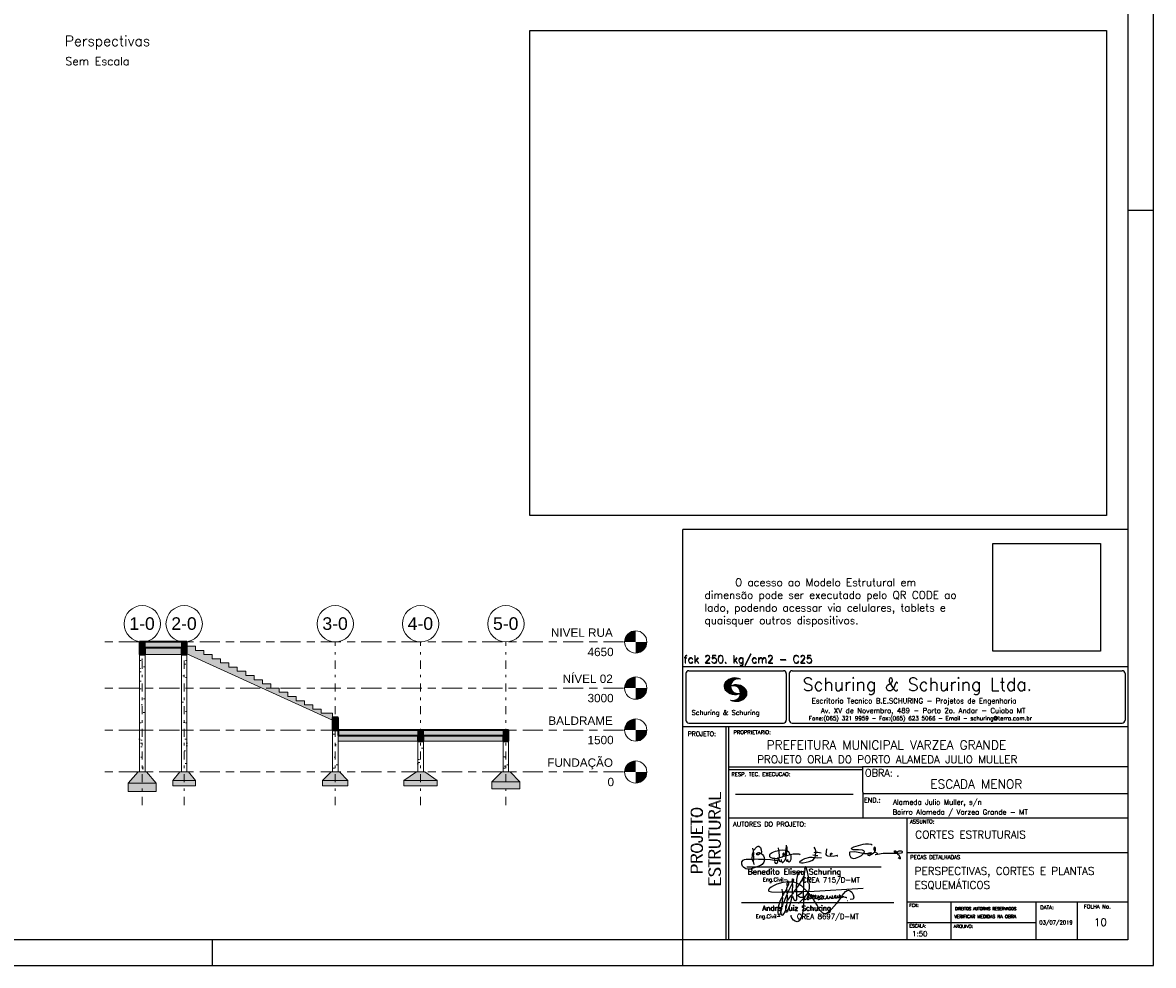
# Model space of a CAD drawing. Extents: x 0 to 84.1, y 0 to 59.4.
# Tile 4 of 5: x 39.6 to 84.1, y 0 to 37.1. Entities that reach past the tile are written whole.
import ezdxf

# ---------------------------------------------------------------- set-up
doc = ezdxf.new("R2010")
doc.units = 0
doc.header["$LTSCALE"] = 0.05
doc.header["$MEASUREMENT"] = 0
for name, pattern in [('Centro', [31.75, 6.35, -4.7625, 15.875, -4.7625]), ('Traço', [6.35, 3.175, -3.175]), ('Traço ponto', [15.875, 6.35, -4.7625, 0, -4.7625])]:
    doc.linetypes.add(name, pattern=pattern)
doc.layers.get('0').update_dxf_attribs({"linetype": 'CONTINUOUS'})
doc.layers.add('1', color=1, linetype='CONTINUOUS')
doc.layers.add('2', color=2, linetype='CONTINUOUS')
for name, color, linetype, lineweight in [('A-FLOR', 192, 'CONTINUOUS', 9), ('A-FLOR-LEVL', 51, 'CONTINUOUS', 9), ('S-BEAM', 12, 'CONTINUOUS', 9), ('S-COLS', 52, 'CONTINUOUS', 9), ('S-COLS-HDLN', 52, 'Traço', 9), ('S-FSTN', 251, 'CONTINUOUS', 9), ('S-GRID', 253, 'CONTINUOUS', 9), ('S-GRID-IDEN', 253, 'CONTINUOUS', 9)]:
    doc.layers.add(name, color=color, linetype=linetype, lineweight=lineweight)
doc.styles.add('Arial', font='arial.ttf', dxfattribs={"height": 300})
doc.styles.add('Arial_1', font='arial.ttf', dxfattribs={"height": 450})
doc.styles.get("Standard").update_dxf_attribs({"font": 'ROMANS.SHX'})
picture_1 = doc.add_image_def('image1.png', size_in_pixel=(300, 300))
picture_2 = doc.add_image_def('image3.jpg', size_in_pixel=(8000, 6735))
pattern_1 = [(0, (50.75763, 10.88128), (0.89408, 0.22352), [0.007377, -0.663183, 0.007377, -0.663183, -3.57632]), (0, (50.75763, 10.88128), (0.89408, 0.22352), [-1.34112, 0.007377, -1.333743, 0.007377, -0.663183, -1.56464]), (0, (50.75763, 10.88128), (0.89408, 0.22352), [-3.3528, 0.007377, -0.439663, 0.007377, -1.110223]), (120, (51.0929, 10.99304), (-0.640614, 0.662536), [0.007377, -0.663183, 0.007377, -0.663183, -3.57632]), (120, (51.0929, 10.99304), (-0.640614, 0.662536), [-1.34112, 0.007377, -1.333743, 0.007377, -0.663183, -1.56464]), (120, (51.0929, 10.99304), (-0.640614, 0.662536), [-3.3528, 0.007377, -0.439663, 0.007377, -1.110223]), (240, (51.20467, 11.44008), (-0.253466, -0.886056), [0.007377, -0.663183, 0.007377, -0.663183, -3.57632]), (240, (51.20467, 11.44008), (-0.253466, -0.886056), [-1.34112, 0.007377, -1.333743, 0.007377, -0.663183, -1.56464]), (240, (51.20467, 11.44008), (-0.253466, -0.886056), [-3.3528, 0.007377, -0.439663, 0.007377, -1.110223])]
pattern_2 = [(0, (5936.17, 2975), (812.8, 203.2), [6.706, -602.894, 6.706, -602.894, -3251.2]), (0, (5936.17, 2975), (812.8, 203.2), [-1219.2, 6.706, -1212.494, 6.706, -602.894, -1422.4]), (0, (5936.17, 2975), (812.8, 203.2), [-3048, 6.706, -399.694, 6.706, -1009.294]), (120, (6240.97, 3076.6), (-582.3764, 602.3054), [6.706, -602.894, 6.706, -602.894, -3251.2]), (120, (6240.97, 3076.6), (-582.3764, 602.3054), [-1219.2, 6.706, -1212.494, 6.706, -602.894, -1422.4]), (120, (6240.97, 3076.6), (-582.3764, 602.3054), [-3048, 6.706, -399.694, 6.706, -1009.294]), (240, (6342.57, 3483), (-230.4236, -805.5054), [6.706, -602.894, 6.706, -602.894, -3251.2]), (240, (6342.57, 3483), (-230.4236, -805.5054), [-1219.2, 6.706, -1212.494, 6.706, -602.894, -1422.4]), (240, (6342.57, 3483), (-230.4236, -805.5054), [-3048, 6.706, -399.694, 6.706, -1009.294])]

# ---------------------------------------------------------------- blocks, each defined once
blk = doc.blocks.new('assinaturabenedito')
at = {"color": 162}
for points in [[(101.96, 170.06), (102.04, 170.96)], [(155.13, 165.22), (153.4, 165.22), (152.58, 165.54), (153.16, 166.78), (152.67, 167.35), (151.85, 167.68), (149.14, 168.01), (145.61, 168.01), (144.71, 168.34), (144.46, 168.91), (146.1, 169.9), (152.17, 171.62), (153.65, 171.87), (155.7, 171.87), (157.43, 171.62), (158.08, 171.29)], [(79.55, 161.85), (79.72, 164.8), (79.88, 165.87), (80.21, 166.28)], [(80.21, 160.29), (79.88, 160.45), (79.72, 161.68), (80.29, 161.77), (80.46, 162.01), (80.54, 163.49), (80.37, 163.74), (80.54, 164.8), (80.46, 166.12), (80.29, 166.36), (80.37, 167.51), (82.43, 169.81), (83.41, 170.39), (83.9, 170.39), (84.81, 169.48), (85.38, 167.84), (85.46, 166.36), (85.13, 165.71), (86.12, 164.97), (86.94, 163.98), (87.35, 162.83), (87.43, 161.68), (87.19, 161.52), (83.66, 161.52), (80.46, 161.77)], [(80.46, 167.68), (80.21, 167.84), (79.88, 169.07)], [(84.48, 165.54), (84.15, 165.87), (83.57, 165.87), (82.84, 165.71), (82.1, 165.05), (82.59, 164.8), (83.57, 164.97), (84.48, 165.54)], [(84.48, 165.54), (85.05, 165.63)], [(94.32, 162.18), (93.09, 162.18), (91.53, 162.83), (91.12, 163.41), (90.96, 164.8), (91.29, 165.38), (92.52, 166.2), (94.82, 167.1), (97.03, 167.43), (97.11, 162.92)], [(96.95, 167.51), (96.79, 169.24)], [(98.59, 160.54), (98.1, 159.96), (97.61, 160.37), (97.36, 161.44), (96.87, 161.6), (97.03, 162.75), (99.08, 163.33), (99.9, 163.9), (100.48, 163.74), (101.3, 164.07), (101.55, 163.9), (101.38, 162.01)], [(101.46, 167.43), (99.17, 167.76), (97.11, 167.51)], [(98.59, 160.54), (99.17, 159.71), (99.58, 159.63), (100.56, 160.62), (101.38, 161.93), (102.12, 160.29), (102.69, 160.78), (103.6, 160.12), (104.42, 160.54), (104.99, 161.85), (104.99, 163.9), (104.66, 164.97), (106.3, 165.3), (110.57, 165.22), (110.74, 164.97), (110.49, 164.56)], [(99.9, 163.9), (100.48, 164.8), (100.4, 165.63), (99.9, 165.79), (99.49, 165.22), (99.58, 164.23), (99.82, 164.15)], [(101.3, 164.07), (101.55, 167.1)], [(101.55, 163.82), (102.04, 164.31), (102.28, 166.78), (102.28, 167.1), (101.55, 167.19), (101.46, 167.51), (101.96, 170.06), (102.28, 169.81), (102.28, 167.27)], [(102.04, 164.31), (104.58, 164.97)], [(104.34, 164.97), (103.51, 166.36), (102.69, 166.94), (102.37, 166.94)], [(110.74, 160.29), (112.29, 161.44), (113.94, 162.18), (117.22, 163.08), (118.86, 163.16), (122.22, 162.59), (124.85, 162.83)], [(120.83, 164.15), (119.19, 164.39)], [(121.16, 166.36), (119.76, 166.04)], [(120.99, 164.31), (121.24, 166.12), (121.16, 167.19), (120.66, 168.66), (120.09, 169.57)], [(120.83, 164.15), (120.58, 163)], [(120.83, 164.15), (121.07, 164.31), (122.47, 164.23)], [(121.24, 166.2), (121.48, 166.36), (122.55, 166.36), (124.6, 165.87)], [(135.35, 163.57), (135.27, 164.23), (135.11, 164.31), (132.64, 163.57), (129.12, 163.74), (128.62, 163.9), (128.3, 164.15), (128.05, 164.89), (128.46, 168.66)], [(130.84, 164.8), (130.76, 165.22), (131.25, 165.79), (131.58, 165.71), (131.66, 165.3), (131.41, 164.97), (130.84, 164.8)], [(130.84, 164.8), (130.76, 164.48), (130.92, 164.23)], [(152.26, 165.38), (152.17, 165.54), (151.11, 165.79), (146.68, 166.53), (143.56, 166.36), (143.23, 166.2), (143.15, 165.79), (143.31, 164.56), (144.13, 162.83), (145.61, 162.26), (147.25, 162.51), (149.38, 163.33), (151.02, 164.23), (152.26, 165.38)], [(152.26, 165.38), (152.5, 165.54)], [(155.21, 165.05), (155.13, 165.3), (155.37, 165.71), (156.03, 166.04), (157.26, 166.2), (157.43, 165.87), (157.18, 165.54), (156.6, 165.3), (155.21, 165.05)], [(155.21, 165.05), (155.29, 164.48), (156.19, 164.23), (158.82, 165.63), (159.89, 166.69), (161.36, 165.79), (161.61, 165.3), (161.61, 165.13), (161.12, 164.89), (160.3, 164.64), (159.97, 164.72)], [(159.89, 166.69), (159.89, 167.1), (160.22, 167.51), (160.22, 168.91), (160.05, 169.48), (159.56, 169.65), (159.23, 168.99), (159.23, 168.42), (159.56, 167.27), (159.8, 167.19)], [(161.61, 165.13), (165.22, 165.63), (174, 165.63), (174.41, 165.71), (174.49, 166.28)], [(176.63, 162.1), (176.63, 162.75), (175.81, 164.15), (174.99, 164.97), (174.82, 165.63), (177.36, 166.04), (178.02, 166.28), (178.02, 166.53), (177.78, 166.86), (177.36, 166.94), (175.56, 166.94), (174.66, 166.61), (174.49, 166.36), (173.02, 166.2), (172.61, 166.69), (172.93, 167.19), (173.34, 167.19), (173.75, 166.86), (173.84, 166.45)], [(173.59, 165.63), (173.59, 166.12)], [(174.82, 165.63), (174.58, 165.71)], [(181.55, 165.95), (181.47, 166.12)], [(87.43, 161.36), (87.1, 159.8), (86.04, 158.4), (84.97, 157.66), (81.44, 156.27), (78.16, 155.28), (76.68, 155.28), (75.37, 155.53), (73.73, 156.51), (73.15, 157.25), (72.66, 158.56), (72.74, 159.96), (73.65, 161.11), (74.38, 161.52), (75.53, 161.77), (79.64, 161.77)], [(80.21, 160.29), (80.46, 161.6)], [(80.21, 160.29), (80.37, 159.22), (80.87, 158.32)], [(94.08, 161.03), (91.53, 161.36), (87.43, 161.52)], [(94.08, 161.03), (94.32, 162.18), (95.88, 162.34), (96.21, 162.59), (96.95, 162.67)], [(94.08, 161.03), (94.08, 160.86)], [(96.29, 160.7), (94.24, 160.86), (94.08, 160.21), (94.57, 159.14), (95.39, 158.89), (95.8, 159.22), (96.29, 160.29), (96.29, 160.7)], [(96.87, 161.77), (96.54, 161.77), (95.88, 162.26)], [(96.29, 160.7), (96.87, 161.52)], [(98.59, 160.54), (98.76, 161.6)], [(102.78, 160.78), (102.86, 161.52)], [(110.74, 160.29), (110.57, 159.96), (110.74, 159.63), (111.88, 159.39), (112.87, 159.39), (116.89, 160.21), (118.53, 160.86), (119.68, 161.6), (120.5, 162.83)], [(176.63, 162.1), (176.13, 162.1), (175.07, 162.75)], [(176.63, 162.1), (176.63, 162.1)]]:
    blk.add_lwpolyline(points, dxfattribs=at)
blk = doc.blocks.new('assinaturanadre')
at = {"color": 162}
for points in [[(-225.9, 15.1), (-226, 13.5), (-226.3, 12), (-226.6, 11.7), (-227.6, 9.5), (-230.5, 4.4), (-229.3, 3.4), (-229.1, 3.4), (-227.4, 1.9), (-226.7, 1.6), (-226.6, 0.8), (-226.9, -2.5), (-226.8, -7.8), (-226.5, -8.7), (-226.9, -9.4), (-226.6, -10.7), (-226.7, -17.3), (-227.1, -21.3), (-227.8, -23.8), (-228.8, -27.2), (-229.6, -28.6), (-230.7, -29.9), (-231.5, -30.5), (-232.5, -30.7), (-234.4, -30.3), (-235.9, -29.2), (-237.4, -27.3), (-238.1, -25.8)], [(-225.3, 18.9), (-225.7, 15.3), (-225.9, 15.1), (-226.3, 15.3), (-226.4, 15.6), (-227.2, 16), (-229.1, 16), (-230.7, 15.2), (-231.9, 13.7), (-232.6, 11.7), (-233, 8.7), (-233.2, 5.9), (-233, 5.4), (-233.3, 2.6), (-233.3, 1.1), (-233.1, 0.6), (-233.3, -0.1), (-233.2, -0.7), (-233.2, -2.6), (-233.7, -2.8), (-235.2, -2.8), (-235.1, -2.2), (-233.4, -0.2)], [(-226.3, 12), (-226.1, 11.9), (-226.1, 10.8), (-226.7, 1.7)], [(-225.3, 18.9), (-225.5, 18.9), (-225.5, 18.5)], [(-225.3, 18.9), (-225.2, 19)], [(-221.7, -2.3), (-221, 0.6), (-220.9, 2.9), (-221.5, 9.6), (-222.8, 15.9), (-224, 19.9), (-224.6, 20.6), (-224.9, 20.7), (-225.2, 20.2), (-225.2, 19.5)], [(-240.5, 6.6), (-246, 6.1), (-251.4, 4.4), (-254.6, 2.9), (-256.8, 1.6), (-258.4, 0.4), (-259, -0.3), (-259.4, -1.1), (-259.4, -1.5), (-258.9, -2.1), (-256.4, -2.8), (-246.5, -3), (-246.2, -2.8), (-246.4, -0.3)], [(-242.2, 0.2), (-243.2, -1.2), (-244, -3), (-246.2, -3)], [(-237.2, 6.7), (-236.9, 6.2), (-237.2, 4.7), (-237.6, 4.3), (-241.1, -3), (-242, -3), (-242.1, 0.8), (-242, 1.5), (-241.5, 1.9), (-240.4, 4.6), (-240.2, 6.6), (-237.4, 6.6), (-237.2, 6.7)], [(-241.9, 6.5), (-242.1, 4.5), (-242, 1.5)], [(-240.5, 6.6), (-240.5, 7), (-241.1, 7.4), (-241.6, 7.2), (-241.8, 6.6)], [(-237.3, 4.5), (-237, 4.1), (-237.1, -2.7), (-237.4, -2.9), (-240.9, -2.9)], [(-240.5, 6.6), (-240.3, 6.6)], [(-237.2, 6.7), (-237, 8.8), (-236.8, 9.3), (-236.5, 9.4), (-236.1, 9.3), (-236, 8.5), (-236.3, 7.1), (-236.6, 6.4), (-236.9, 6.3)], [(-236.5, 6.5), (-235, 6.3), (-233.3, 5.8)], [(-233, 5.4), (-232.7, 5.5), (-230.6, 4.3), (-232.4, 1.6), (-233, 0.9)], [(-230.5, 4.4), (-230.5, 4.4)], [(-226.6, 0.8), (-226.4, 0.8), (-225.2, -0.2), (-225, -0.7), (-223.7, -1.9), (-223.7, -2.4), (-226.8, -2.6)], [(-221.7, -2.3), (-170.7, 0.8)], [(-246.1, -3), (-246.2, -5.8), (-246.1, -6), (-246.4, -7.4), (-246.3, -8.5), (-246.9, -14.5), (-247.6, -20), (-248.4, -23.3), (-249.2, -24.7), (-249.5, -24.9), (-250.1, -24.3), (-250.4, -21.9), (-250.4, -19.9), (-250, -16.8), (-248.4, -11.5), (-246.9, -8), (-246.5, -7.6)], [(-241.9, -4.1), (-242.1, -5.8), (-242, -6), (-242, -7.7), (-242.2, -13.1), (-242.8, -17.4), (-243.4, -20), (-244.7, -22.8), (-246.1, -24.7), (-246.5, -24.9), (-246.8, -24.7), (-247.2, -23.7)], [(-244.3, -3), (-245.3, -5), (-246, -5.8)], [(-242.1, -5.7), (-242.4, -6), (-243.5, -8.3), (-245.6, -14)], [(-242, -2.9), (-243.9, -3)], [(-237.1, -3), (-237.3, -3.9), (-237.3, -4.5), (-237.1, -4.7), (-237.6, -5.8), (-237.4, -6.2), (-238, -9.8), (-238.6, -12.6), (-239.7, -15.9), (-241.8, -20.8), (-242.6, -21.8), (-243.3, -22.1)], [(-241.1, -3), (-241.5, -4), (-241.9, -4.1), (-242, -3.1)], [(-237.6, -5.8), (-239, -7.2), (-241.4, -10.6)], [(-235.3, -2.6), (-235.8, -3), (-237.1, -2.9)], [(-235.9, -3), (-236.1, -3.6), (-237, -4.6)], [(-233.1, -2.8), (-233, -9.3), (-233.2, -9.9), (-233.9, -11.2), (-234.3, -11.3), (-234.9, -11), (-235.4, -10.3), (-236.1, -8.1), (-236.2, -7.2)], [(-226.9, -2.6), (-233.2, -2.7)], [(-226.8, -7.6), (-227.8, -7.9), (-229.6, -7.9), (-230.7, -7.5), (-231.7, -6.7), (-231.8, -6), (-231, -5.1), (-228.3, -3.8), (-227.7, -3.8)], [(-226.9, -9.3), (-231.2, -13.8)], [(-222.4, -3.3), (-222.4, -3.7), (-225, -6.8), (-226.6, -7.4)], [(-226, -8.5), (-226.4, -8.6)], [(-225.1, -6.9), (-226, -8.5), (-225.9, -8.8), (-226, -9.7), (-225.5, -10), (-225, -10), (-223.2, -9)], [(-221.7, -2.3), (-223.6, -2.4)], [(-221.4, -4.9), (-222.2, -5.3), (-222.3, -6.1), (-222.8, -6.7), (-223.1, -8), (-223.1, -8.9), (-222.7, -9.8), (-222.3, -9.9), (-222, -9.8), (-220.5, -8.5)], [(-221.2, -5.1), (-221.3, -6.1), (-221.6, -6.7), (-222.4, -8.1), (-222.9, -8.4)], [(-221.9, -2.4), (-222.4, -3.3), (-222.8, -2.9), (-222.8, -2.6)], [(-222.4, -3.7), (-221.4, -4.4), (-221.4, -4.9), (-220.8, -5.2), (-220.3, -5.9), (-220, -6), (-219.5, -5.3), (-219.1, -5.3), (-219, -5.5), (-219.4, -6.5), (-220, -7), (-220.2, -7.6), (-220.5, -8.5), (-220, -9), (-219.6, -9.1), (-218.4, -8.5), (-217.9, -9.4), (-217.3, -9.7), (-216, -9.1), (-215.7, -8.7), (-215, -9), (-214.3, -9), (-213, -7.8), (-212.9, -7.1), (-212.7, -6.6), (-212.4, -6.6), (-212.2, -6.9), (-212.3, -7.8), (-212.6, -8.1), (-213, -8)], [(-220, -6), (-219.8, -6.7)], [(-219.8, -6.8), (-219.9, -7.1)], [(-219.8, -6.9), (-218.6, -7.9), (-218.3, -7.7), (-217.6, -6.2), (-217.3, -5.8), (-216.9, -6), (-216.8, -6.8), (-217.6, -7.8), (-218.4, -8.2), (-218.5, -8)], [(-218.4, -8.2), (-218.4, -8.5)], [(-190.5, -6.8), (-189.5, -7.3), (-189.8, -7.8), (-190.4, -8.1), (-191.6, -8), (-195.8, -13.7), (-200.2, -18.9), (-203.3, -21.9), (-205, -23), (-206.1, -23.3), (-207.5, -23.2), (-208.5, -22.7), (-210.9, -20.2), (-212.6, -17.7), (-213.8, -15.2), (-216.8, -10.6), (-217.2, -9.8)], [(-215.5, -8.3), (-215.9, -7.7), (-215.9, -6.8), (-215.5, -6), (-215.2, -6), (-215, -6.3), (-214.9, -7.2), (-215.5, -8.3)], [(-215.5, -8.3), (-215.5, -8.6)], [(-212.7, -8.1), (-213, -9.4), (-212.9, -9.8), (-212.3, -10), (-211.2, -9.5), (-210.9, -9.3), (-211.3, -8.6), (-211.3, -8.1), (-210.9, -7.2), (-210, -6.1), (-209.3, -6), (-209.1, -7.2), (-209.5, -8.1), (-210.4, -9.1), (-210.2, -9.4), (-208.7, -9.2), (-207.9, -8.6), (-207.4, -6.8), (-207.5, -6.4)], [(-212.7, -6.6), (-212.9, -6.3)], [(-210.4, -9.1), (-210.9, -9.2)], [(-204.5, -8.1), (-204.5, -8.5), (-205.3, -9.1), (-206.3, -9.5), (-207.5, -9.3), (-207.9, -8.8)], [(-204.5, -8.1), (-204, -7.8), (-204, -7), (-204.4, -6.4), (-204.8, -6.4), (-204.9, -7.7), (-204.5, -8.1)], [(-202.2, -7.2), (-202.1, -8.1), (-203, -9.3), (-203.5, -9.3), (-204.5, -8.6)], [(-201.4, -7.1), (-201.5, -7.5), (-201.3, -8.2), (-200.6, -8.7), (-200, -8.7)], [(-201.1, -6.5), (-201.1, -6.5)], [(-196.3, -7.5), (-197.2, -8.3), (-198.1, -8.7), (-199.2, -9), (-199.8, -9), (-199.9, -8.6), (-199.5, -7.1), (-199.5, -6.2)], [(-196.3, -7.5), (-196.1, -6.8), (-196.2, -6.4), (-197, -6.2), (-197.6, -6.8), (-197.7, -7.3), (-197.7, -7.8), (-197.5, -8.2)], [(-194.8, -7.9), (-195.8, -8.7), (-196.5, -8.8), (-197.2, -8.4)], [(-194.8, -7.2), (-194.3, -6.7), (-194.3, -6.4), (-194.8, -6.7), (-194.8, -7.2)], [(-194.8, -7.2), (-194.8, -8), (-194.6, -8.1), (-193.1, -8.1), (-192.1, -7.8), (-191.7, -8)], [(-192.1, -7.7), (-191.7, -7.1), (-192, -6.5), (-192.6, -6), (-193.1, -6), (-193.3, -7.1), (-192.6, -7.8)], [(-190.5, -6.8), (-191.3, -7.9)], [(-190.5, -6.8), (-190.2, -6.2), (-187.1, -2.4), (-185.6, -1.4), (-184.4, -1.2), (-182.5, -2.2), (-181.3, -3.2), (-179.9, -5.6), (-179.4, -7.6), (-179.6, -8.8), (-180.2, -9.6), (-183, -10)], [(-189.4, -7.2), (-189.1, -7), (-188.8, -7.3)], [(-189.4, -7.2), (-189.2, -7.6), (-188.7, -7.4), (-187.4, -7.8), (-186.7, -7.8), (-186.5, -8.1), (-186.1, -8.2)], [(-246.8, -18.6), (-246.9, -19.1)], [(-246.4, -16.4), (-246.4, -16.8)], [(-246.1, -15.4), (-246.2, -16.1)], [(-245.8, -14.5), (-245.9, -15)], [(-185.4, -10.8), (-185.2, -10.8)], [(-247.3, -22.3), (-247.3, -22.9)], [(-238.4, -24.6), (-238.4, -24.8)], [(-238.3, -25.2), (-238.2, -25.5)]]:
    blk.add_lwpolyline(points, dxfattribs=at)
blk = doc.blocks.new('TQS - Sapata - S2-453182-Corte 2')
at = {"layer": 'S-FSTN'}
for points in [[(1700, -300), (2000, -300), (1750, 0), (1450, 0), (1200, -300)], [(2000, -500), (2000, -300), (1200, -300), (1200, -500), (1700, -500)]]:
    blk.add_hatch(color=256, dxfattribs=at).paths.add_polyline_path(points, flags=0)
for p, q in [((1200, -300), (1450, 0)), ((2000, -300), (1200, -300)), ((1200, -300), (2000, -300)), ((1200, -500), (1200, -300)), ((1450, 0), (1750, 0)), ((2000, -300), (1750, 0)), ((2000, -500), (2000, -300)), ((2000, -500), (1200, -500))]:
    blk.add_line(p, q, dxfattribs=at)
blk = doc.blocks.new('TQS - Sapata - S3-453197-Corte 2')
at = {"layer": 'S-FSTN'}
for points in [[(7450, -300), (7150, 0), (6850, 0), (6550, -300), (7100, -300)], [(6550, -500), (7450, -500), (7450, -300), (6550, -300)]]:
    blk.add_hatch(color=256, dxfattribs=at).paths.add_polyline_path(points, flags=0)
for p, q in [((6550, -300), (6850, 0)), ((7450, -300), (6550, -300)), ((6550, -300), (7450, -300)), ((6550, -500), (6550, -300)), ((6850, 0), (7150, 0)), ((7450, -300), (7150, 0)), ((7450, -500), (7450, -300)), ((7450, -500), (6550, -500))]:
    blk.add_line(p, q, dxfattribs=at)
blk = doc.blocks.new('TQS - Sapata - S4-453218-Corte 2')
at = {"layer": 'S-FSTN'}
for points in [[(10650, -300), (10200, 0), (9900, 0), (9450, -300), (10150, -300)], [(10650, -500), (10650, -300), (9450, -300), (9450, -500), (10150, -500)]]:
    blk.add_hatch(color=256, dxfattribs=at).paths.add_polyline_path(points, flags=0)
for p, q in [((9450, -300), (9900, 0)), ((10650, -300), (9450, -300)), ((9450, -300), (10650, -300)), ((9450, -500), (9450, -300)), ((9900, 0), (10200, 0)), ((10650, -300), (10200, 0)), ((10650, -500), (10650, -300)), ((10650, -500), (9450, -500))]:
    blk.add_line(p, q, dxfattribs=at)
blk = doc.blocks.new('TQS - Sapata - S5-453221-Corte 2')
at = {"layer": 'S-FSTN'}
for points in [[(12600, -350), (13600, -350), (13250, 0), (12950, 0)], [(13000, -600), (13600, -600), (13600, -350), (12600, -350), (12600, -600)]]:
    blk.add_hatch(color=256, dxfattribs=at).paths.add_polyline_path(points, flags=0)
for p, q in [((12600, -350), (12950, 0)), ((13600, -350), (12600, -350)), ((12600, -350), (13600, -350)), ((12600, -600), (12600, -350)), ((12950, 0), (13250, 0)), ((13600, -350), (13250, 0)), ((13600, -600), (13600, -350)), ((13600, -600), (12600, -600))]:
    blk.add_line(p, q, dxfattribs=at)
blk = doc.blocks.new('TQS - Sapata - S1-453239-Corte 2')
at = {"layer": 'S-FSTN'}
for points in [[(600, -400), (250, 0), (-50, 0), (-400, -400)], [(600, -700), (600, -400), (-400, -400), (-400, -700)]]:
    blk.add_hatch(color=256, dxfattribs=at).paths.add_polyline_path(points, flags=0)
for p, q in [((-400, -400), (-50, 0)), ((600, -400), (-400, -400)), ((-400, -400), (600, -400)), ((-400, -700), (-400, -400)), ((-50, 0), (250, 0)), ((600, -400), (250, 0)), ((600, -700), (600, -400)), ((600, -700), (-400, -700))]:
    blk.add_line(p, q, dxfattribs=at)
blk = doc.blocks.new('TQS - Escada Família6 - TQS - Escada Família6-456024-Corte 2')
at = {"layer": 'S-FSTN'}
blk.add_hatch(color=256, dxfattribs=at).paths.add_polyline_path([(6900, 1850), (6900, 2100), (6500, 2100), (6500, 2250), (6200, 2250), (6200, 2400), (5900, 2400), (5900, 2550), (5600, 2550), (5600, 2700), (5300, 2700), (5300, 2850), (5000, 2850), (5000, 3000), (4700, 3000), (4700, 3150), (4400, 3150), (4400, 3300), (4100, 3300), (4100, 3450), (3800, 3450), (3800, 3600), (3500, 3600), (3500, 3750), (3200, 3750), (3200, 3900), (2900, 3900), (2900, 4050), (2600, 4050), (2600, 4200), (2300, 4200), (2300, 4350), (2000, 4350), (2000, 4500), (1700, 4500), (1700, 4220), (3734, 3293)], flags=0)
for p, q in [((2000, 4500), (1700, 4500)), ((1700, 4500), (1700, 4220)), ((2000, 4350), (2000, 4500)), ((1700, 4220), (6900, 1850)), ((2300, 4350), (2000, 4350)), ((2300, 4200), (2300, 4350)), ((2600, 4200), (2300, 4200)), ((2600, 4050), (2600, 4200)), ((2900, 4050), (2600, 4050)), ((2900, 3900), (2900, 4050)), ((3200, 3900), (2900, 3900)), ((3200, 3750), (3200, 3900)), ((3500, 3750), (3200, 3750)), ((3500, 3600), (3500, 3750)), ((3800, 3600), (3500, 3600)), ((3800, 3450), (3800, 3600)), ((4100, 3450), (3800, 3450)), ((4100, 3300), (4100, 3450)), ((4400, 3300), (4100, 3300)), ((4400, 3150), (4400, 3300)), ((4700, 3150), (4400, 3150)), ((4700, 3000), (4700, 3150)), ((5000, 3000), (4700, 3000)), ((5000, 2850), (5000, 3000)), ((5300, 2850), (5000, 2850)), ((5300, 2700), (5300, 2850)), ((5600, 2700), (5300, 2700)), ((5600, 2550), (5600, 2700)), ((5900, 2550), (5600, 2550)), ((5900, 2400), (5900, 2550)), ((6200, 2400), (5900, 2400)), ((6200, 2250), (6200, 2400)), ((6500, 2250), (6200, 2250)), ((6500, 2100), (6500, 2250)), ((6900, 2100), (6500, 2100)), ((6900, 1850), (6900, 2100))]:
    blk.add_line(p, q, dxfattribs=at)
blk = doc.blocks.new('TQS - Pilar retangular - 20_0x30_0-451598-Corte 2')
at = {"layer": 'S-COLS-HDLN', "linetype": 'Continuous'}
h = blk.add_hatch(dxfattribs=at)
h.set_pattern_fill('FP_1', color=256, style=0, pattern_type=2)
h.set_pattern_definition(pattern_2)
h.paths.add_polyline_path([(200, 0), (200, 1500), (0, 1500), (0, 0)], flags=0)
at = {"layer": 'S-COLS'}
for p, q in [((0, 1500), (0, 0)), ((200, 1500), (0, 1500)), ((200, 1500), (200, 0))]:
    blk.add_line(p, q, dxfattribs=at)
blk = doc.blocks.new('TQS - Pilar retangular - 20_0x30_0-V1-Corte 2')
at = {"layer": 'S-COLS-HDLN', "linetype": 'Continuous'}
h = blk.add_hatch(dxfattribs=at)
h.set_pattern_fill('FP_1', color=256, style=0, pattern_type=2)
h.set_pattern_definition(pattern_2)
h.paths.add_polyline_path([(1700, 0), (1700, 1500), (1500, 1500), (1500, 0)], flags=0)
at = {"layer": 'S-COLS'}
for p, q in [((1500, 1500), (1500, 0)), ((1700, 1500), (1500, 1500)), ((1700, 1500), (1700, 0))]:
    blk.add_line(p, q, dxfattribs=at)
blk = doc.blocks.new('Nível - M_Cabeça do nívell - Círculo-11858-Corte 2')
at = {"layer": 'A-FLOR-LEVL'}
h = blk.add_hatch(color=256, dxfattribs=at)
edge = h.paths.add_edge_path(flags=0)
edge.add_line((17741, 3000), (17341, 3000))
edge.add_arc((17741, 3000), 400, 90, 180, ccw=False)
edge.add_line((17741, 3400), (17741, 3000))
h = blk.add_hatch(color=256, dxfattribs=at)
edge = h.paths.add_edge_path(flags=0)
edge.add_line((17741, 2600), (17741, 3000))
edge.add_line((17741, 3000), (18141, 3000))
edge.add_arc((17741, 3000), 400, 270, 360, ccw=False)
blk.add_circle((17741, 3000), 400, dxfattribs=at)
blk = doc.blocks.new('Eixo - M_Cabeça da grade - Círculo-11575-Corte 2')
at = {"layer": 'S-GRID-IDEN'}
blk.add_circle((100, 5300), 650, dxfattribs=at)

msp = doc.modelspace()

# ---------------------------------------------------------------- hatches: boundary and pattern name
at = {"layer": 'A-FLOR'}
for points in [[(44.448, 12.504), (45.878, 12.504), (45.878, 12.724), (44.448, 12.724), (44.448, 12.564)], [(52.038, 9.039), (55.173, 9.039), (55.173, 9.259), (52.038, 9.259)], [(58.528, 9.039), (58.528, 9.259), (55.393, 9.259), (55.393, 9.039)]]:
    msp.add_hatch(color=8, dxfattribs=at).paths.add_polyline_path(points, flags=0)
at = {"layer": 'S-BEAM', "true_color": 0x636466}
for points in [[(44.448, 12.229), (44.448, 12.724), (44.228, 12.724), (44.228, 12.229)], [(46.098, 12.229), (46.098, 12.724), (45.878, 12.724), (45.878, 12.229), (46.046, 12.229)], [(51.818, 9.259), (52.038, 9.259), (52.038, 9.754), (51.818, 9.754), (51.818, 9.644)], [(55.173, 8.819), (55.393, 8.819), (55.393, 9.259), (55.173, 9.259), (55.173, 9.039)], [(58.748, 8.819), (58.748, 9.259), (58.528, 9.259), (58.528, 8.819)]]:
    msp.add_hatch(color=251, dxfattribs=at).paths.add_polyline_path(points, flags=0)
at = {"layer": 'S-BEAM'}
for points in [[(45.878, 12.229), (45.878, 12.504), (44.448, 12.504), (44.448, 12.229)], [(55.173, 8.819), (55.173, 9.039), (52.038, 9.039), (52.038, 8.819), (54.623, 8.819)], [(55.613, 8.819), (58.528, 8.819), (58.528, 9.039), (55.393, 9.039), (55.393, 8.819)]]:
    msp.add_hatch(color=8, dxfattribs=at).paths.add_polyline_path(points, flags=0)
at = {"layer": 'S-COLS'}
h = msp.add_hatch(dxfattribs=at)
h.set_pattern_fill('FP_1', color=256, scale=0.0011, style=0, pattern_type=2)
h.set_pattern_definition(pattern_1)
h.paths.add_polyline_path([(44.448, 9.259), (44.448, 12.229), (44.228, 12.229), (44.228, 9.259)], flags=0)
h = msp.add_hatch(dxfattribs=at)
h.set_pattern_fill('FP_1', color=256, scale=0.0011, style=0, pattern_type=2)
h.set_pattern_definition(pattern_1)
h.paths.add_polyline_path([(46.098, 9.259), (46.098, 12.229), (45.878, 12.229), (45.878, 9.259)], flags=0)
h = msp.add_hatch(dxfattribs=at)
h.set_pattern_fill('FP_1', color=256, scale=0.0011, style=0, pattern_type=2)
h.set_pattern_definition(pattern_1)
h.paths.add_polyline_path([(52.038, 7.609), (52.038, 9.259), (51.818, 9.259), (51.818, 7.609)], flags=0)
h = msp.add_hatch(dxfattribs=at)
h.set_pattern_fill('FP_1', color=256, scale=0.0011, style=0, pattern_type=2)
h.set_pattern_definition(pattern_1)
h.paths.add_polyline_path([(55.393, 7.609), (55.393, 8.819), (55.173, 8.819), (55.173, 7.609)], flags=0)
h = msp.add_hatch(dxfattribs=at)
h.set_pattern_fill('FP_1', color=256, scale=0.0011, style=0, pattern_type=2)
h.set_pattern_definition(pattern_1)
h.paths.add_polyline_path([(58.528, 7.609), (58.748, 7.609), (58.748, 8.819), (58.528, 8.819)], flags=0)

# ---------------------------------------------------------------- linework, layer by layer
at = {"layer": '2', "linetype": 'Continuous'}
for p, q in [((84.1, 0), (84.1, 59.4)), ((84.1, 29.7), (83.1, 29.7)), ((65.6, 1), (65.6, 17.143)), ((83.1, 17.143), (65.6, 17.143)), ((65.6, 11.755), (83.1, 11.755)), ((65.6, 1), (65.6, 11.755)), ((65.832, 11.594), (69.549, 11.594)), ((69.895, 11.594), (82.868, 11.594)), ((65.716, 11.477), (65.716, 9.648)), ((67.222, 10.958), (67.564, 11.3)), ((67.222, 10.972), (67.546, 11.296)), ((67.222, 10.986), (67.528, 11.292)), ((67.222, 11), (67.508, 11.286)), ((67.224, 10.946), (67.581, 11.303)), ((67.224, 11.017), (67.488, 11.281)), ((67.227, 10.934), (67.596, 11.304)), ((67.227, 11.033), (67.465, 11.272)), ((67.229, 10.922), (67.612, 11.306)), ((67.232, 10.911), (67.627, 11.306)), ((67.232, 11.053), (67.439, 11.26)), ((67.236, 10.901), (67.642, 11.307)), ((67.239, 11.074), (67.411, 11.245)), ((67.24, 10.891), (67.656, 11.307)), ((67.244, 10.88), (67.669, 11.306)), ((67.249, 10.871), (67.521, 11.143)), ((67.253, 11.102), (67.374, 11.223)), ((67.609, 11.231), (67.683, 11.306)), ((67.638, 11.247), (67.696, 11.304)), ((67.663, 11.257), (67.708, 11.303)), ((67.682, 11.262), (67.721, 11.301)), ((67.702, 11.269), (67.733, 11.299)), ((67.718, 11.27), (67.745, 11.297)), ((67.734, 11.272), (67.757, 11.295)), ((67.75, 11.274), (67.769, 11.292)), ((69.665, 11.477), (69.665, 9.648)), ((69.779, 11.477), (69.779, 9.648)), ((82.984, 11.477), (82.984, 9.648)), ((67.254, 10.862), (67.502, 11.111)), ((67.259, 10.853), (67.492, 11.086)), ((67.264, 10.844), (67.484, 11.064)), ((67.271, 10.837), (67.48, 11.046)), ((67.277, 10.829), (67.476, 11.028)), ((67.284, 10.822), (67.474, 11.012)), ((67.291, 10.814), (67.473, 10.997)), ((67.297, 10.807), (67.47, 10.981)), ((67.305, 10.8), (67.473, 10.969)), ((67.312, 10.793), (67.474, 10.955)), ((67.319, 10.786), (67.475, 10.942)), ((67.327, 10.78), (67.478, 10.931)), ((67.334, 10.773), (67.48, 10.919)), ((67.342, 10.767), (67.483, 10.907)), ((67.35, 10.761), (67.486, 10.896)), ((67.358, 10.755), (67.49, 10.886)), ((67.367, 10.749), (67.493, 10.876)), ((67.375, 10.743), (67.497, 10.865)), ((67.383, 10.737), (67.502, 10.856)), ((67.392, 10.732), (67.507, 10.847)), ((67.401, 10.727), (67.512, 10.838)), ((67.41, 10.721), (67.517, 10.829)), ((67.419, 10.717), (67.523, 10.82)), ((67.429, 10.712), (67.529, 10.812)), ((67.438, 10.707), (67.535, 10.804)), ((67.448, 10.703), (67.541, 10.796)), ((67.458, 10.699), (67.548, 10.789)), ((67.468, 10.695), (67.555, 10.781)), ((67.478, 10.69), (67.562, 10.774)), ((67.488, 10.687), (67.569, 10.767)), ((67.499, 10.683), (67.576, 10.761)), ((67.51, 10.68), (67.584, 10.755)), ((67.521, 10.677), (67.592, 10.748)), ((67.531, 10.999), (67.546, 11.013)), ((67.532, 10.674), (67.6, 10.742)), ((67.544, 10.671), (67.609, 10.737)), ((67.549, 11.002), (67.565, 11.018)), ((67.555, 10.669), (67.618, 10.732)), ((67.563, 11.002), (67.585, 11.024)), ((67.567, 10.667), (67.627, 10.727)), ((67.578, 11.002), (67.602, 11.027)), ((67.58, 10.665), (67.636, 10.722)), ((67.592, 11.003), (67.619, 11.03)), ((67.592, 10.663), (67.646, 10.718)), ((67.605, 11.001), (67.635, 11.032)), ((67.605, 10.662), (67.656, 10.713)), ((67.617, 11), (67.652, 11.034)), ((67.618, 10.661), (67.666, 10.709)), ((67.63, 10.998), (67.666, 11.034)), ((67.632, 10.66), (67.677, 10.706)), ((67.641, 10.995), (67.681, 11.035)), ((67.645, 10.66), (67.688, 10.703)), ((67.652, 10.992), (67.696, 11.035)), ((67.66, 10.66), (67.699, 10.7)), ((67.664, 10.99), (67.709, 11.035)), ((67.671, 10.389), (68.096, 10.814)), ((67.674, 10.661), (67.711, 10.697)), ((67.675, 10.986), (67.723, 11.035)), ((67.684, 10.982), (67.736, 11.034)), ((67.685, 10.389), (68.101, 10.805)), ((67.691, 10.662), (67.724, 10.695)), ((67.694, 10.978), (67.748, 11.032)), ((67.699, 10.389), (68.105, 10.795)), ((67.705, 10.974), (67.762, 11.031)), ((67.708, 10.664), (67.738, 10.693)), ((67.714, 10.969), (67.774, 11.029)), ((67.714, 10.389), (68.108, 10.783)), ((67.722, 10.963), (67.785, 11.026)), ((67.725, 10.666), (67.751, 10.691)), ((67.729, 10.39), (68.111, 10.772)), ((67.732, 10.959), (67.798, 11.024)), ((67.74, 10.953), (67.809, 11.021)), ((67.742, 10.669), (67.766, 10.693)), ((67.744, 10.391), (68.114, 10.761)), ((67.749, 10.948), (67.82, 11.018)), ((67.756, 10.941), (67.831, 11.015)), ((67.76, 10.673), (67.78, 10.693)), ((67.761, 10.394), (68.116, 10.749)), ((67.765, 10.935), (67.842, 11.012)), ((67.772, 10.928), (67.852, 11.008)), ((67.777, 10.396), (68.117, 10.736)), ((67.78, 10.922), (67.863, 11.005)), ((67.78, 10.678), (67.794, 10.692)), ((67.786, 10.914), (67.873, 11.001)), ((67.794, 10.908), (67.883, 10.997)), ((67.794, 10.692), (67.797, 10.694)), ((67.795, 10.4), (68.119, 10.724)), ((67.798, 10.683), (67.811, 10.696)), ((67.8, 10.899), (67.893, 10.992)), ((67.807, 10.892), (67.902, 10.988)), ((67.812, 10.883), (67.912, 10.984)), ((67.813, 10.404), (68.119, 10.709)), ((67.817, 10.69), (67.825, 10.698)), ((67.818, 10.875), (67.922, 10.979)), ((67.822, 10.554), (68.091, 10.823)), ((67.824, 10.867), (67.93, 10.973)), ((67.829, 10.858), (67.94, 10.969)), ((67.833, 10.696), (67.84, 10.702)), ((67.833, 10.409), (68.118, 10.695)), ((67.834, 10.848), (67.949, 10.963)), ((67.838, 10.839), (67.957, 10.958)), ((67.841, 10.587), (68.087, 10.833)), ((67.843, 10.83), (67.966, 10.952)), ((67.848, 10.818), (67.976, 10.945)), ((67.849, 10.609), (68.082, 10.842)), ((67.852, 10.807), (67.985, 10.939)), ((67.853, 10.416), (68.118, 10.68)), ((67.856, 10.795), (67.994, 10.932)), ((67.857, 10.631), (68.075, 10.849)), ((67.86, 10.781), (68.003, 10.924)), ((67.861, 10.649), (68.07, 10.859)), ((67.863, 10.769), (68.012, 10.918)), ((67.865, 10.754), (68.021, 10.909)), ((67.865, 10.668), (68.064, 10.866)), ((67.866, 10.74), (68.029, 10.903)), ((67.866, 10.683), (68.058, 10.874)), ((67.867, 10.698), (68.05, 10.881)), ((67.868, 10.726), (68.037, 10.895)), ((67.868, 10.712), (68.044, 10.888)), ((67.55, 10.41), (67.563, 10.422)), ((67.561, 10.407), (67.576, 10.421)), ((67.573, 10.404), (67.59, 10.421)), ((67.584, 10.401), (67.606, 10.423)), ((67.596, 10.398), (67.622, 10.425)), ((67.608, 10.396), (67.64, 10.428)), ((67.62, 10.394), (67.659, 10.433)), ((67.632, 10.392), (67.68, 10.44)), ((67.645, 10.391), (67.704, 10.45)), ((67.658, 10.39), (67.737, 10.469)), ((67.876, 10.425), (68.113, 10.662)), ((67.901, 10.435), (68.11, 10.644)), ((67.93, 10.45), (68.102, 10.622)), ((67.966, 10.472), (68.089, 10.595)), ((68.045, 10.537), (68.058, 10.549)), ((65.6, 9.4), (83.1, 9.4)), ((65.832, 9.532), (69.549, 9.532)), ((67.3, 5.8), (67.3, 9.4)), ((67.4, 5.8), (67.4, 9.4)), ((69.895, 9.532), (82.868, 9.532)), ((83.1, 9.4), (83.1, 1)), ((72.669, 7.8), (67.4, 7.8)), ((72.669, 7.7), (67.4, 7.7)), ((83.1, 7.815), (72.656, 7.815)), ((72.669, 6.816), (72.669, 7.815)), ((67.67, 6.739), (72.289, 6.739)), ((72.669, 6.816), (72.669, 5.8)), ((72.669, 6.765), (83.1, 6.765)), ((67.3, 1), (67.3, 5.8)), ((67.4, 1), (67.4, 5.8)), ((67.4, 5.8), (83.1, 5.8)), ((74.421, 4.8), (74.421, 5.8)), ((74.421, 1), (74.421, 4.8)), ((74.421, 4.435), (83.1, 4.435)), ((68.111, 3.88), (73.39, 3.88)), ((67.898, 2.48), (73.894, 2.48)), ((74.421, 2.506), (83.1, 2.506)), ((76.147, 1), (76.147, 2.506)), ((79.496, 1), (79.496, 2.506)), ((81.121, 1), (81.121, 2.506)), ((74.421, 1.692), (79.496, 1.692)), ((47.1, 0), (47.1, 1)), ((65.6, 0), (65.6, 1)), ((83.1, 1), (65.6, 1)), ((0, 0), (84.1, 0))]:
    msp.add_line(p, q, dxfattribs=at)
msp.add_lwpolyline([(83.1, 1), (2.5, 1), (2.5, 58.4), (83.1, 58.4), (83.1, 1)], dxfattribs=at)
for centre, radius, start, end in [((65.832, 11.477), 0.117, 90, 180), ((69.549, 11.477), 0.117, 0, 90), ((69.895, 11.477), 0.117, 90, 180), ((82.868, 11.477), 0.117, 0, 90), ((67.465, 10.982), 0.244, 140.2294, 231.8951), ((67.648, 10.815), 0.492, 63.3933, 138.9091), ((67.763, 10.983), 0.291, 68.8515, 291.1485), ((67.648, 11.151), 0.492, 218.2298, 296.6067), ((67.692, 10.544), 0.492, 41.0909, 116.6067), ((67.577, 10.712), 0.291, 248.8515, 111.1485), ((67.875, 10.711), 0.244, 308.1049, 39.7706), ((67.692, 10.88), 0.492, 243.3933, 321.7702), ((65.832, 9.648), 0.117, 180, 270), ((69.549, 9.648), 0.117, 270, 0), ((69.895, 9.648), 0.117, 180, 270), ((82.868, 9.648), 0.117, 270, 0)]:
    msp.add_arc(centre, radius, start, end, dxfattribs=at)
at = {"layer": 'A-FLOR', "lineweight": 35}
for p, q in [((45.878, 12.724), (44.448, 12.724)), ((44.448, 12.504), (45.878, 12.504)), ((55.173, 9.259), (52.038, 9.259)), ((52.038, 9.259), (52.038, 9.039)), ((52.038, 9.039), (55.173, 9.039)), ((58.528, 9.259), (55.393, 9.259)), ((55.393, 9.039), (58.528, 9.039))]:
    msp.add_line(p, q, dxfattribs=at)
at = {"layer": 'A-FLOR'}
for p, q in [((44.448, 12.724), (44.448, 12.504)), ((45.878, 12.504), (45.878, 12.724)), ((55.173, 9.039), (55.173, 9.259)), ((55.393, 9.259), (55.393, 9.039)), ((58.528, 9.039), (58.528, 9.259))]:
    msp.add_line(p, q, dxfattribs=at)
at = {"layer": 'A-FLOR-LEVL', "color": 253, "linetype": 'Centro'}
for p, q in [((42.868, 12.724), (63.303, 12.724)), ((42.868, 10.909), (63.303, 10.909)), ((42.868, 9.259), (63.303, 9.259)), ((42.868, 7.609), (63.303, 7.609))]:
    msp.add_line(p, q, dxfattribs=at)
at = {"layer": 'S-BEAM', "lineweight": 35}
for p, q in [((44.448, 12.724), (44.228, 12.724)), ((44.228, 12.724), (44.228, 12.229)), ((44.448, 12.229), (44.448, 12.504)), ((46.098, 12.724), (45.878, 12.724)), ((45.878, 12.504), (45.878, 12.229)), ((46.098, 12.229), (46.098, 12.724)), ((44.228, 12.229), (44.448, 12.229)), ((45.878, 12.229), (46.098, 12.229)), ((52.038, 9.754), (51.818, 9.754)), ((51.818, 9.754), (51.818, 9.259)), ((52.038, 9.259), (52.038, 9.754)), ((51.818, 9.259), (52.038, 9.259)), ((55.393, 9.259), (55.173, 9.259)), ((55.173, 9.039), (55.173, 8.819)), ((55.393, 8.819), (55.393, 9.039)), ((58.748, 9.259), (58.528, 9.259)), ((58.528, 9.039), (58.528, 8.819)), ((58.748, 8.819), (58.748, 9.259)), ((55.173, 8.819), (55.393, 8.819)), ((58.528, 8.819), (58.748, 8.819))]:
    msp.add_line(p, q, dxfattribs=at)
at = {"layer": 'S-BEAM'}
for p, q in [((44.448, 12.504), (44.448, 12.724)), ((45.878, 12.724), (45.878, 12.504)), ((44.448, 12.229), (45.878, 12.229)), ((55.173, 9.259), (55.173, 9.039)), ((55.393, 9.039), (55.393, 9.259)), ((58.528, 9.259), (58.528, 9.039)), ((52.038, 8.819), (55.173, 8.819)), ((55.393, 8.819), (58.528, 8.819))]:
    msp.add_line(p, q, dxfattribs=at)
at = {"layer": 'S-COLS'}
for p, q in [((44.228, 12.229), (44.228, 9.259)), ((44.448, 12.229), (44.448, 9.259)), ((45.878, 12.229), (45.878, 9.259)), ((46.098, 12.229), (46.098, 9.259)), ((44.448, 9.259), (44.228, 9.259)), ((46.098, 9.259), (45.878, 9.259)), ((51.818, 9.259), (51.818, 7.609)), ((52.038, 9.039), (52.038, 7.609)), ((55.173, 8.819), (55.173, 7.609)), ((55.393, 8.819), (55.393, 7.609)), ((58.528, 8.819), (58.528, 7.609)), ((58.748, 8.819), (58.748, 7.609))]:
    msp.add_line(p, q, dxfattribs=at)
at = {"layer": 'S-GRID', "color": 253, "linetype": 'Traço ponto'}
for p, q in [((44.338, 6.31), (44.338, 12.724)), ((45.988, 6.31), (45.988, 12.724)), ((51.928, 6.31), (51.928, 12.724)), ((55.283, 6.31), (55.283, 12.724)), ((58.638, 6.31), (58.638, 12.724))]:
    msp.add_line(p, q, dxfattribs=at)

# ---------------------------------------------------------------- block references
at = {"xscale": 0.06, "yscale": 0.06, "zscale": 0.06}
msp.add_blockref('assinaturabenedito', (63.556, -5.529), dxfattribs=at)
at = {"linetype": 'Continuous', "xscale": 0.042, "yscale": 0.042, "zscale": 0.042}
msp.add_blockref('assinaturanadre', (79.857, 3.009), dxfattribs=at)
at = {"layer": 'A-FLOR-LEVL', "xscale": 0.0011, "yscale": 0.0011, "zscale": 0.0011}
for p in [(44.228, 9.424), (44.228, 7.609), (44.228, 5.959), (44.228, 4.309)]:
    msp.add_blockref('Nível - M_Cabeça do nívell - Círculo-11858-Corte 2', p, dxfattribs=at)
at = {"layer": 'S-COLS', "linetype": 'Traço', "xscale": 0.0011, "yscale": 0.0011, "zscale": 0.0011}
for name in ['TQS - Pilar retangular - 20_0x30_0-451598-Corte 2', 'TQS - Pilar retangular - 20_0x30_0-V1-Corte 2']:
    msp.add_blockref(name, (44.228, 7.609), dxfattribs=at)
at = {"layer": 'S-FSTN', "color": 252, "true_color": 0x939598, "xscale": 0.0011, "yscale": 0.0011, "zscale": 0.0011}
msp.add_blockref('TQS - Escada Família6 - TQS - Escada Família6-456024-Corte 2', (44.228, 7.609), dxfattribs=at)
at = {"layer": 'S-FSTN', "xscale": 0.0011, "yscale": 0.0011, "zscale": 0.0011}
for name in ['TQS - Sapata - S1-453239-Corte 2', 'TQS - Sapata - S2-453182-Corte 2', 'TQS - Sapata - S3-453197-Corte 2', 'TQS - Sapata - S4-453218-Corte 2', 'TQS - Sapata - S5-453221-Corte 2']:
    msp.add_blockref(name, (44.228, 7.609), dxfattribs=at)
at = {"layer": 'S-GRID-IDEN', "color": 253, "xscale": 0.0011, "yscale": 0.0011, "zscale": 0.0011}
for p in [(44.228, 7.609), (45.878, 7.609), (51.818, 7.609), (55.173, 7.609), (58.528, 7.609)]:
    msp.add_blockref('Eixo - M_Cabeça da grade - Círculo-11575-Corte 2', p, dxfattribs=at)

# ---------------------------------------------------------------- texts
at = {"linetype": 'Continuous', "insert": (66.45, 15.221), "char_height": 0.3, "attachment_point": 1}
msp.add_mtext_dynamic_manual_height_columns('^IO acesso ao Modelo Estrutural em dimensão pode ser executado pelo QR CODE ao lado, podendo acessar via celulares, tablets e quaisquer outros dispositivos.', width=10.84065, gutter_width=1.5, heights=[3.742], dxfattribs=at)
at = {"layer": '1', "linetype": 'Continuous'}
for s, height, p in [('Perspectivas', 0.4, (41.295, 36.169)), ('Sem Escala ', 0.32, (41.317, 35.411)), ('PREFEITURA MUNICIPAL VARZEA GRANDE', 0.35, (68.889, 8.495)), ('PROJETO ORLA DO PORTO ALAMEDA JULIO MULLER', 0.3, (68.518, 7.953)), ('.', 0.3, (73.984, 7.424)), ('ESCADA MENOR', 0.35, (75.33, 6.957)), ('Alameda Julio Muller, s/n', 0.2, (73.863, 6.323)), ('Bairro Alameda / Varzea Grande - MT', 0.2, (73.84, 5.93)), ('CORTES ESTRUTURAIS ', 0.3, (74.737, 4.997)), ('PERSPECTIVAS, CORTES E PLANTAS ', 0.3, (74.712, 3.565)), ('ESQUEMÁTICOS', 0.3, (74.712, 3.014)), ('03/07/2019', 0.15, (79.614, 1.615))]:
    msp.add_text(s, height=height, dxfattribs=at).set_placement(p)
at = {"layer": '1', "linetype": 'Continuous', "insert": (81.759, 1.849), "char_height": 0.3, "attachment_point": 1}
msp.add_mtext_dynamic_manual_height_columns('10', width=0.86139, gutter_width=1, heights=[0], dxfattribs=at)
at = {"layer": '2', "linetype": 'Continuous'}
for s, height, p in [('fck 250. kg/cm2 - C25', 0.3, (65.629, 11.907)), ('fck 250. kg/cm2 - C25', 0.3, (65.642, 11.881)), ('Schuring & Schuring Ltda.', 0.5, (70.307, 10.807)), ('Escritorio Tecnico B.E.SCHURING - Projetos de Engenharia', 0.2, (70.665, 10.308)), ('Schuring & Schuring', 0.19, (65.944, 9.851)), ('Fone:(065) 321 9959 - Fax:(065) 623 5066 - Email - schuring@terra.com.br', 0.16, (70.553, 9.642)), ('Av. XV de Novembro, 489 - Porto 2o. Andar - Cuiaba MT', 0.2, (71.023, 9.926)), ('PROJETO:', 0.175, (65.793, 9.022)), ('PROPRIETARIO:', 0.15, (67.585, 9.097)), ('RESP. TEC. EXECUCAO:', 0.15, (67.506, 7.445)), ('OBRA:', 0.2788, (72.755, 7.435)), ('END.:', 0.1858, (72.718, 6.41)), ('AUTORES DO PROJETO:', 0.18584, (67.572, 5.464)), ('ASSUNTO:', 0.15, (74.525, 5.581)), ('PECAS DETALHADAS', 0.15, (74.543, 4.181)), ('Benedito Eliseu Schuring', 0.22, (68.138, 3.577)), ('Benedito Eliseu Schuring', 0.22, (68.15, 3.577)), ('Eng.Civil-', 0.15, (68.737, 3.299)), ('CREA 715/D-MT', 0.2, (70.291, 3.263)), ('Andre Luiz Schuring', 0.2, (68.717, 2.158)), ('Andre Luiz Schuring', 0.2, (68.734, 2.149)), ('FCK:', 0.125, (74.501, 2.299)), ('DIREITOS AUTORAIS RESERVADOS', 0.11, (76.295, 2.176)), ('DIREITOS AUTORAIS RESERVADOS', 0.11, (76.304, 2.176)), ('DATA:', 0.15, (79.648, 2.207)), ('FOLHA No.', 0.15, (81.366, 2.238)), ('Eng.Civil-', 0.15, (68.463, 1.853)), ('CREA 8697/D-MT', 0.2, (70.083, 1.825)), ('VERIFICAR MEDIDAS NA OBRA', 0.125, (76.271, 1.862)), ('VERIFICAR MEDIDAS NA OBRA', 0.125, (76.28, 1.862)), ('ESCALA:', 0.125, (74.507, 1.491)), ('1:50', 0.2, (74.617, 1.144)), ('ARQUIVO:', 0.125, (76.249, 1.476))]:
    msp.add_text(s, height=height, dxfattribs=at).set_placement(p)
for s, p in [('ESTRUTURAL', (67.074, 3.125)), ('ESTRUTURAL', (67.074, 3.095)), ('PROJETO', (66.369, 3.606)), ('PROJETO', (66.369, 3.575))]:
    msp.add_text(s, height=0.45, rotation=90, dxfattribs=at).set_placement(p)
at = {"layer": 'A-FLOR-LEVL', "char_height": 0.33, "attachment_point": 1, "style": 'Arial'}
for s, insert, width in [('NIVEL RUA', (60.41, 13.257), 2.98949), ('4650', (61.85, 12.496), 1.26987), ('NÍVEL 02', (60.869, 11.442), 2.43392), ('3000', (61.85, 10.681), 1.26987), ('BALDRAME', (60.309, 9.792), 3.11295), ('1500', (61.85, 9.031), 1.26987), ('FUNDAÇÃO', (60.265, 8.142), 3.16586), ('0', (62.636, 7.381), 0.31747)]:
    msp.add_mtext(s, dxfattribs=dict(at, insert=insert, width=width))
at = {"layer": 'S-GRID-IDEN', "color": 253, "char_height": 0.495, "width": 1.21696, "attachment_point": 1, "style": 'Arial_1'}
for s, insert in [('1-0', (43.832, 13.695)), ('2-0', (45.482, 13.695)), ('3-0', (51.422, 13.695)), ('4-0', (54.777, 13.695)), ('5-0', (58.132, 13.695))]:
    msp.add_mtext(s, dxfattribs=dict(at, insert=insert))

# ---------------------------------------------------------------- pictures from other files: only their frames are drawn
at = {"linetype": 'Continuous'}
image = msp.add_image(picture_2, insert=(59.584, 17.698), size_in_units=(22.667, 19.083), dxfattribs=at)
image.dxf.flags = 15
image = msp.add_image(picture_1, insert=(77.789, 12.364), size_in_units=(4.228, 4.228), dxfattribs=at)
image.dxf.flags = 7

doc.saveas('drawing.dxf')
